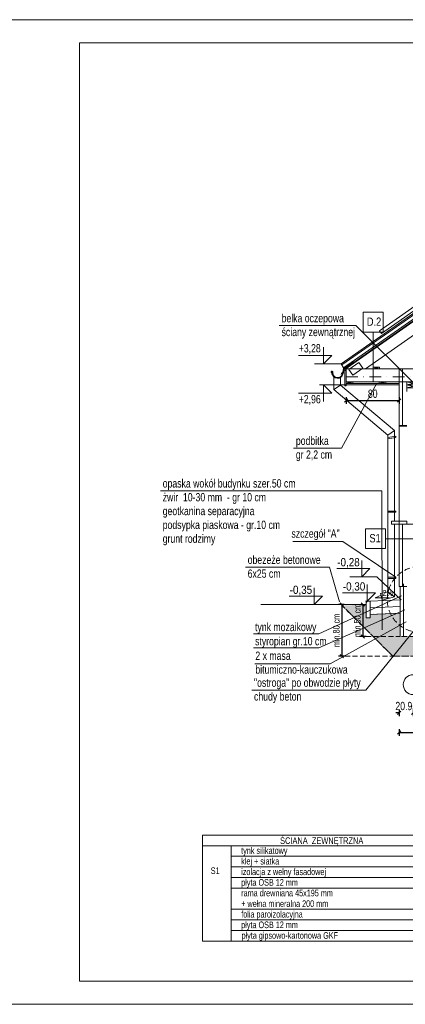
# Model space of a CAD drawing. Header units: inches. Extents: x 69729 to 77643, y -43505 to -36607.
# Tile 58 of 69: x 73478 to 74059, y -39050 to -37565. Entities that reach past the tile are written whole.
import ezdxf
from ezdxf.enums import TextEntityAlignment as Align

# ---------------------------------------------------------------- set-up
doc = ezdxf.new("R2010")
doc.units = ezdxf.units.IN
doc.header["$MEASUREMENT"] = 0
for name, pattern in [('DASHDOT', [1, 0.5, -0.25, 0, -0.25]), ('DASHED', [0.75, 0.5, -0.25]), ('HIDDEN', [0.375, 0.25, -0.125])]:
    doc.linetypes.add(name, pattern=pattern)
doc.layers.get('0').update_dxf_attribs({"lineweight": 0})
doc.layers.get('Defpoints').update_dxf_attribs({"lineweight": 0})
for name, color, linetype, lineweight in [('A--tabelka rysunku', 7, 'Continuous', 0), ('A--tabelka-opisy scian', 7, 'Continuous', 0), ('p--elewacja cienka', 251, 'Continuous', 0), ('p--fotowoltaika', 1, 'Continuous', 0), ('p--koty wyso-konstr', 1, 'Continuous', 9), ('p--koty wysok.', 141, 'Continuous', 0), ('p--ocieplenie-w.zew', 77, 'Continuous', 0), ('p--opisy konstrukcji', 64, 'Continuous', 0), ('p--osie konstr', 1, 'DASHDOT', 15), ('p--osie konstr.-NR', 1, 'DASHDOT', 15), ('p--przekrój szraf', 56, 'HIDDEN', 5), ('p--przekrój-cienki', 2, 'HIDDEN', 5), ('p--przekrój-drew', 3, 'Continuous', 20), ('p--przekrój-okna', 131, 'Continuous', 0), ('p--spadki terenu', 141, 'Continuous', 0), ('p--symbole ścian', 53, 'Continuous', 0), ('p--wiązar dachowy', 3, 'Continuous', 0), ('p--wymiary-1-50', 5, 'Continuous', 0)]:
    doc.layers.add(name, color=color, linetype=linetype, lineweight=lineweight)
doc.styles.add('1-50', font='arial.ttf', dxfattribs={"width": 0.75, "height": 12.5})
doc.styles.add('1-50m', font='arial.ttf', dxfattribs={"width": 0.75, "height": 10})
doc.styles.get("Standard").update_dxf_attribs({"font": 'arial.ttf', "width": 0.75})
doc.styles.add('STYL-1', font='arial.ttf', dxfattribs={"width": 0.75})
doc.linetypes.add('BATTING', pattern='A,0.0001,-0.1,[134,ltypeshp.shx,S=0.1,R=0,X=-0.1,Y=0],-0.2,[134,ltypeshp.shx,S=0.1,R=180,X=0.1,Y=0],-0.1', length=0.4001)
doc.linetypes.add('LINIA17', pattern='A,1e-05,[146,RODZLIN.shx,S=0.03819,R=0,X=0,Y=-0.13482],-1.52796', length=1.52797)
doc.linetypes.add('Teren', pattern='A,1e-06,[1,GRUNT.shx,S=0.01,R=0,X=-0.0001,Y=0],-2', length=2.000001)
doc.dimstyles.new('1-50', dxfattribs={"dimtxt": 12.5, "dimasz": 5, "dimexe": 5, "dimexo": 5, "dimgap": 0.09, "dimtad": 0, "dimdsep": 46, "dimtxsty": '1-50', "dimblk": 'OBLIQUE', "dimcen": 0.09, "dimadec": 0, "dimazin": 0, "dimtfac": 1, "dimtdec": 4, "dimtix": 1, "dimtofl": 0, "dimtmove": 2, "dimatfit": 3, "dimldrblk": 'OBLIQUE', "dimfxl": 5, "dimfxlon": 1, "dimtvp": 0.8, "dimtolj": 1, "dimtzin": 0, "dimarcsym": 0})

# ---------------------------------------------------------------- blocks, each defined once
blk = doc.blocks.new('kota wykoń')
for p, q in [((0, 25), (0, 0)), ((0, 0), (-12.5, 12.5)), ((-12.5, 12.5), (37.5, 12.5))]:
    blk.add_line(p, q)
at = {"lineweight": 0}
blk.add_line((-2.5, 0), (2.5, 0), dxfattribs=at)
blk = doc.blocks.new('rynna-45')
for p, q in [((-12, -12.4), (-12, -20.3)), ((-1.4, -1.3), (-11.8, -11.7)), ((-11.3, -20.3), (-11.3, -12.4)), ((-0.9, -1.8), (-1.4, -1.3)), ((-27.4, -21.8), (-28, -22))]:
    blk.add_line(p, q)
blk.add_lwpolyline([(-9.9, -13.4), (1.8, -1.8), (0, 0), (-1.3, -1.3), (-0.9, -1.8), (-11.2, -12.1)], close=True)
for points in [[(-26, -23.5), (-26.7, -22), (-27.3, -19.9, 0.048174), (-27.4, -19.8, 0.04778), (-27.6, -19.6, 0.061445), (-27.9, -19.5, 0.046774), (-28.2, -19.5, 0.062395), (-28.6, -19.5, 0.054375), (-28.9, -19.6, 0.084239), (-29.2, -19.8, 0.085036), (-29.4, -20.1, 0.101297), (-29.5, -20.4, 0.076993), (-29.5, -20.9, 0.05766), (-29.3, -21.3, 0.100713), (-29.2, -21.5, 0.059375), (-28.9, -21.7, 0.062153), (-28.6, -21.8, 0.022296), (-28.3, -21.9, 0.087626), (-27.2, -24.6, 0.087626)], [(-27.4, -20.3, 0.064523), (-27.4, -20.1, 0.095497), (-27.4, -20, 0.048174), (-27.6, -19.9, 0.04778), (-27.7, -19.8, 0.061445), (-27.9, -19.7, 0.046774), (-28.2, -19.7, 0.062395), (-28.5, -19.7, 0.054375), (-28.8, -19.8, 0.084239), (-29.1, -20, 0.085036), (-29.2, -20.2, 0.101297), (-29.3, -20.5, 0.076993), (-29.3, -20.9, 0.05766), (-29.2, -21.2, 0.100713), (-29, -21.4, 0.059375), (-28.8, -21.5, 0.062153), (-28.6, -21.6, 0.022296), (-28.2, -21.7, 0.044622), (-28.1, -21.7, 0.01753), (-27.8, -21.7, 0.028001), (-27.7, -21.6, 0.010456), (-27.6, -21.6, 0.061145), (-27.6, -21.6, 0.070187), (-27.6, -21.6, 0.023834), (-27.6, -21.6, 0.045803), (-27.5, -21.5, 0.11654), (-27.5, -21.5, 0.003679), (-27.5, -21.5, 0.000362), (-27.5, -21.3, 0.000966), (-27.5, -21.3, 0.000732), (-27.5, -21.1)], [(-13.8, -21.8, -0.126579), (-13, -18.9, -0.092779), (-12.7, -18.6, -0.008851), (-12.6, -18.5, -0.06923), (-12.5, -18.5, -0.078464), (-12.4, -18.5, -0.069961), (-12.3, -18.5, -0.062579), (-12.2, -18.6, -0.09361), (-12.1, -18.7, -0.080703), (-12.1, -18.8, -0.004766), (-12.1, -18.8), (-12.1, -20.3, -0.072114), (-12.4, -22.5)], [(-12.2, -20.3, 0.010987), (-12.2, -19.9, 0.020209), (-12.2, -19.7, 0.003793), (-12.2, -19.2, 0.012684), (-12.2, -19, 0.02716), (-12.3, -18.8, 0.080703), (-12.3, -18.8, 0.09361), (-12.3, -18.7, 0.062579), (-12.4, -18.7, 0.069961), (-12.4, -18.7, 0.078464), (-12.5, -18.7, 0.06923), (-12.5, -18.7, 0.008851), (-12.6, -18.8, 0.092779), (-12.8, -19, 0.08666), (-13, -19.3)]]:
    blk.add_lwpolyline(points, format="xyb")
for centre, radius, start, end in [((-10.8, -12.4), 1.2, 115, 180), ((-10.8, -12.4), 0.5, 115, 180), ((-19.8, -20.1), 8.5, 193.0316, 358.3836), ((-19.8, -20.1), 7.8, 193.0326, 358.2372), ((-19.8, -20.1), 7.6, 181.7628, 358.2372)]:
    blk.add_arc(centre, radius, start, end)
blk = doc.blocks.new('_OBLIQUE')
at = {"color": 0, "linetype": 'ByBlock', "lineweight": -2}
for p, q in [((-0.5, -0.5), (0.5, 0.5)), ((0, 0), (0, 0))]:
    blk.add_line(p, q, dxfattribs=at)
blk = doc.blocks.new('*D25')
at = {"layer": 'Defpoints', "color": 0}
for p in [(74385.9, -37820.9), (74141.9, -38031.6), (73975.7, -38095.7), (73993.5, -38095.7), (74394.9, -38095.7)]:
    blk.add_point(p, dxfattribs=at)
at = {"layer": 'p--wymiary-1-50', "color": 0, "lineweight": -2}
for start, end in [(15.7529, 35), (0, 9.1805)]:
    blk.add_arc((73993.5, -38095.7), 161.7, start, end, dxfattribs=at)
at = {"layer": 'p--wymiary-1-50', "color": 0, "lineweight": -2, "xscale": 5, "yscale": 5, "zscale": 5}
for p, rotation in [((74125.9, -38002.9), 125.0000000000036), ((74155.2, -38095.7), 270)]:
    blk.add_blockref('_OBLIQUE', p, dxfattribs=dict(at, rotation=rotation))
at = {"layer": 'p--wymiary-1-50', "color": 0, "linetype": 'Continuous', "ltscale": 12, "insert": (74151.3, -38060.8), "char_height": 12.5, "attachment_point": 5, "rotation": 282.4667, "style": '1-50'}
blk.add_mtext('\\A1;35%%d', dxfattribs=at)
blk = doc.blocks.new('*D145')
at = {"layer": 'Defpoints', "color": 0}
for p in [(73969.7, -38117), (74049.7, -38117), (74049.7, -38139)]:
    blk.add_point(p, dxfattribs=at)
at = {"layer": 'p--wymiary-1-50', "color": 0, "lineweight": -2}
for p, q in [((73969.7, -38134), (73969.7, -38144)), ((74049.7, -38134), (74049.7, -38144)), ((73969.7, -38139), (74049.7, -38139))]:
    blk.add_line(p, q, dxfattribs=at)
at = {"layer": 'p--wymiary-1-50', "color": 0, "lineweight": -2, "xscale": 5, "yscale": 5, "zscale": 5, "rotation": 180}
blk.add_blockref('_OBLIQUE', (73969.7, -38139), dxfattribs=at)
at = {"layer": 'p--wymiary-1-50', "color": 0, "lineweight": -2, "xscale": 5, "yscale": 5, "zscale": 5}
blk.add_blockref('_OBLIQUE', (74049.7, -38139), dxfattribs=at)
at = {"layer": 'p--wymiary-1-50', "color": 0, "linetype": 'Continuous', "ltscale": 12, "insert": (74009.7, -38128.8), "char_height": 12.5, "attachment_point": 5, "style": '1-50'}
blk.add_mtext('\\A1;80', dxfattribs=at)
blk = doc.blocks.new('*D254')
at = {"layer": 'Defpoints', "color": 0}
for p in [(74049.7, -38393.6), (74734.1, -38393.6), (74734.1, -38639.7)]:
    blk.add_point(p, dxfattribs=at)
at = {"layer": 'p--wymiary-1-50', "color": 0, "lineweight": -2}
for p, q in [((74049.7, -38634.7), (74049.7, -38644.7)), ((74049.7, -38639.7), (74734.1, -38639.7)), ((74734.1, -38634.7), (74734.1, -38644.7))]:
    blk.add_line(p, q, dxfattribs=at)
at = {"layer": 'p--wymiary-1-50', "color": 0, "lineweight": -2, "xscale": 5, "yscale": 5, "zscale": 5, "rotation": 180}
blk.add_blockref('_OBLIQUE', (74049.7, -38639.7), dxfattribs=at)
at = {"layer": 'p--wymiary-1-50', "color": 0, "lineweight": -2, "xscale": 5, "yscale": 5, "zscale": 5}
blk.add_blockref('_OBLIQUE', (74734.1, -38639.7), dxfattribs=at)
at = {"layer": 'p--wymiary-1-50', "color": 0, "linetype": 'Continuous', "ltscale": 12, "insert": (74391.9, -38629.4), "char_height": 12.5, "attachment_point": 5, "style": '1-50'}
blk.add_mtext('\\A1;684.4', dxfattribs=at)
blk = doc.blocks.new('*D255')
at = {"layer": 'Defpoints', "color": 0}
for p in [(74049.7, -38390.5), (74070.6, -38390.5), (74070.6, -38610)]:
    blk.add_point(p, dxfattribs=at)
at = {"layer": 'p--wymiary-1-50', "color": 0, "lineweight": -2}
for p, q in [((74049.7, -38610), (74044.7, -38610)), ((74049.7, -38605), (74049.7, -38615)), ((74070.6, -38605), (74070.6, -38615)), ((74070.6, -38610), (74075.6, -38610))]:
    blk.add_line(p, q, dxfattribs=at)
at = {"layer": 'p--wymiary-1-50', "color": 0, "lineweight": -2, "xscale": 5, "yscale": 5, "zscale": 5}
blk.add_blockref('_OBLIQUE', (74049.7, -38610), dxfattribs=at)
at = {"layer": 'p--wymiary-1-50', "color": 0, "lineweight": -2, "xscale": 5, "yscale": 5, "zscale": 5, "rotation": 180}
blk.add_blockref('_OBLIQUE', (74070.6, -38610), dxfattribs=at)
at = {"layer": 'p--wymiary-1-50', "color": 0, "linetype": 'Continuous', "ltscale": 12, "insert": (74060.2, -38599.8), "char_height": 12.5, "attachment_point": 5, "style": '1-50'}
blk.add_mtext('\\A1;20.95', dxfattribs=at)
blk = doc.blocks.new('wiązar')
at = {"linetype": 'DASHED'}
blk.add_line((221.2, 21.5), (421.3, 21.5), dxfattribs=at)
for p, q in [((-9.8, 0), (-9.8, -4.5)), ((9.8, 0), (-9.8, 0)), ((-9.8, 0), (9.8, -4.5)), ((-9.8, -4.5), (9.8, 0)), ((-9.8, 0), (9.8, 0)), ((9.8, -4.5), (9.8, 0)), ((632.8, 0), (632.8, -4.5)), ((652.2, 0), (632.8, 0)), ((632.8, 0), (652.2, -4.5)), ((632.8, -4.5), (652.2, 0)), ((632.8, 0), (652.2, 0)), ((652.2, -4.5), (652.2, 0)), ((-9.8, -4.5), (9.8, -4.5)), ((-9.8, -4.5), (-9.8, -14.5)), ((-9.8, -4.5), (-9.8, -9)), ((9.8, -4.5), (-9.8, -4.5)), ((-9.8, -4.5), (9.8, -9)), ((-9.8, -9), (9.8, -4.5)), ((-9.8, -4.5), (9.8, -4.5)), ((-9.8, -9), (9.8, -9)), ((9.8, -4.5), (9.8, -14.5)), ((9.8, -9), (9.8, -4.5)), ((632.8, -4.5), (652.2, -4.5)), ((632.8, -4.5), (632.8, -14.5)), ((632.8, -4.5), (632.8, -9)), ((652.2, -4.5), (632.8, -4.5)), ((632.8, -4.5), (652.2, -9)), ((632.8, -9), (652.2, -4.5)), ((632.8, -4.5), (652.2, -4.5)), ((632.8, -9), (652.2, -9)), ((652.2, -4.5), (652.2, -14.5)), ((652.2, -9), (652.2, -4.5))]:
    blk.add_line(p, q)
at = {"linetype": 'DASHED', "ltscale": 0.5}
for p, q in [((512.2, 0), (512.2, -4.5)), ((531.7, 0), (512.2, 0)), ((512.2, 0), (531.7, -4.5)), ((512.2, -4.5), (531.7, 0)), ((512.2, 0), (531.7, 0)), ((531.7, -4.5), (531.7, 0)), ((512.2, -4.5), (531.7, -4.5)), ((531.7, -4.5), (512.2, -4.5)), ((512.2, -4.5), (531.7, -4.5))]:
    blk.add_line(p, q, dxfattribs=at)
for points in [[(-101, 20), (-101, 19.5), (-72, 19.5), (321.2, 294.9), (321.2, 315.6)], [(321.2, 315.6), (321.2, 294.9), (714.5, 19.5), (743.4, 19.5), (743.4, 20)], [(221.2, 224.8), (211.7, 218.2), (211.7, 19.5), (221.2, 19.5)], [(228, 229.6), (221.2, 224.8), (221.2, 220.1), (421.3, 220.1), (421.3, 224.8), (414.5, 229.6)], [(430.8, 218.2), (421.3, 224.8), (421.3, 19.5), (430.8, 19.5)], [(533.1, 155.7), (536.8, 153.1), (542.3, 160.9), (538.6, 163.5)], [(211.7, 113.8), (211.7, 123.8), (209.2, 123.8), (209.2, 113.8)], [(211.7, 113.8), (211.7, 123.8), (209.2, 113.8), (209.2, 123.8)], [(430.8, 113.8), (430.8, 123.8), (433.3, 123.8), (433.3, 113.8)], [(430.8, 113.8), (430.8, 123.8), (433.3, 113.8), (433.3, 123.8)], [(53.4, 101.9), (53.4, 107.4), (43.9, 100.7), (43.9, 19.5), (53.4, 19.5)], [(589.1, 101.9), (589.1, 107.4), (598.6, 100.7), (598.6, 19.5), (589.1, 19.5)], [(103.6, 84.9), (94.9, 89.8), (96.1, 92), (104.8, 87.1)], [(103.6, 84.9), (94.9, 89.8), (104.8, 87.1), (96.1, 92)], [(538.9, 84.9), (547.6, 89.8), (546.4, 92), (537.7, 87.1)], [(538.9, 84.9), (547.6, 89.8), (537.7, 87.1), (546.4, 92)], [(422, 0), (422, 19.5), (-101, 19.5), (-101, 0)], [(-50.5, 19.5), (-60.5, 19.5), (-60.5, 22), (-50.5, 22)], [(-50.5, 19.5), (-60.5, 19.5), (-50.5, 22), (-60.5, 22)], [(63.4, 19.5), (53.4, 19.5), (53.4, 22), (63.4, 22)], [(63.4, 19.5), (53.4, 19.5), (63.4, 22), (53.4, 22)], [(180.6, 19.5), (170.6, 19.5), (170.6, 22), (180.6, 22)], [(180.6, 19.5), (170.6, 19.5), (180.6, 22), (170.6, 22)], [(743.4, 0), (743.4, 19.5), (422, 19.5), (422, 0)], [(461.9, 19.5), (471.9, 19.5), (471.9, 22), (461.9, 22)], [(461.9, 19.5), (471.9, 19.5), (461.9, 22), (471.9, 22)], [(579.1, 19.5), (589.1, 19.5), (589.1, 22), (579.1, 22)], [(579.1, 19.5), (589.1, 19.5), (579.1, 22), (589.1, 22)], [(693, 19.5), (703, 19.5), (703, 22), (693, 22)], [(693, 19.5), (703, 19.5), (693, 22), (703, 22)], [(-91, -2.5), (-101, -2.5), (-101, 0), (-91, 0)], [(-91, -2.5), (-101, -2.5), (-91, 0), (-101, 0)], [(-51, -2.5), (-41, -2.5), (-41, 0), (-51, 0)], [(-51, -2.5), (-41, -2.5), (-51, 0), (-41, 0)], [(116.2, -2.5), (126.2, -2.5), (126.2, 0), (116.2, 0)], [(116.2, -2.5), (126.2, -2.5), (116.2, 0), (126.2, 0)], [(316.2, -2.5), (326.2, -2.5), (326.2, 0), (316.2, 0)], [(316.2, -2.5), (326.2, -2.5), (316.2, 0), (326.2, 0)], [(526.2, -2.5), (516.2, -2.5), (516.2, 0), (526.2, 0)], [(526.2, -2.5), (516.2, -2.5), (526.2, 0), (516.2, 0)], [(693.4, -2.5), (683.4, -2.5), (683.4, 0), (693.4, 0)], [(693.4, -2.5), (683.4, -2.5), (693.4, 0), (683.4, 0)], [(743.4, -2.5), (733.4, -2.5), (733.4, 0), (743.4, 0)], [(743.4, -2.5), (733.4, -2.5), (743.4, 0), (733.4, 0)]]:
    blk.add_lwpolyline(points, close=True)
at = {"lineweight": 0}
for points in [[(314.1, 300), (328.4, 300), (328.4, 310.5), (314.1, 310.5)], [(216.8, 215.8), (228.5, 224), (222.5, 232.6), (210.8, 224.4)], [(431.7, 224.4), (420, 232.6), (414, 224), (425.7, 215.8)], [(52.8, 114.9), (41.1, 106.7), (47.1, 98.1), (58.8, 106.3)], [(589.7, 114.9), (601.4, 106.7), (595.4, 98.1), (583.7, 106.3)], [(-91, 9.9), (-75.9, 20.5), (-82, 29.1), (-97, 18.5)], [(52.5, 12.4), (52.5, 26.6), (44.9, 26.6), (44.9, 12.4)], [(219.8, 23.5), (205.5, 23.5), (205.5, 13), (219.8, 13)], [(406.6, 0.6), (437.4, 0.6), (437.4, 25.4), (406.6, 25.4)], [(590, 12.4), (590, 26.6), (597.6, 26.6), (597.6, 12.4)], [(739.5, 18.5), (724.5, 29.1), (718.4, 20.5), (733.5, 9.9)]]:
    blk.add_lwpolyline(points, close=True, dxfattribs=at)
for points in [[(53.4, 101.9), (201.9, 19.5), (211.7, 19.5), (211.7, 24.9), (57.8, 110.4)], [(589.1, 101.9), (440.6, 19.5), (430.8, 19.5), (430.8, 24.9), (584.7, 110.4)]]:
    blk.add_lwpolyline(points)
blk = doc.blocks.new('*D754')
at = {"color": 0, "linetype": 'Continuous', "lineweight": -2, "ltscale": 12}
for p, q in [((73966.7, -38446.7), (73958.1, -38446.7)), ((73963.1, -38446.7), (73963.1, -38524.7)), ((73968.1, -38524.7), (73958.1, -38524.7))]:
    blk.add_line(p, q, dxfattribs=at)
at = {"layer": 'Defpoints', "color": 0}
for p in [(73971.7, -38446.7), (73963.1, -38524.7), (74022.9, -38524.7)]:
    blk.add_point(p, dxfattribs=at)
at = {"color": 0, "lineweight": -2, "xscale": 5, "yscale": 5, "zscale": 5}
for p, rotation in [((73963.1, -38446.7), 90), ((73963.1, -38524.7), 270)]:
    blk.add_blockref('_OBLIQUE', p, dxfattribs=dict(at, rotation=rotation))
at = {"color": 0, "linetype": 'Continuous', "ltscale": 12, "insert": (73954.9, -38485.7), "char_height": 10, "attachment_point": 5, "rotation": 90, "style": '1-50m'}
blk.add_mtext('\\A1;min.80 cm', dxfattribs=at)
blk = doc.blocks.new('*D756')
at = {"color": 0, "linetype": 'Continuous', "lineweight": -2, "ltscale": 12}
for p, q in [((73989.6, -38446.7), (73999.6, -38446.7)), ((73994.6, -38446.7), (73994.6, -38494.7)), ((73999.6, -38494.7), (73989.6, -38494.7))]:
    blk.add_line(p, q, dxfattribs=at)
at = {"layer": 'Defpoints', "color": 0}
for p in [(73961.7, -38446.7), (73994.6, -38494.7), (74013, -38494.7)]:
    blk.add_point(p, dxfattribs=at)
at = {"color": 0, "lineweight": -2, "xscale": 5, "yscale": 5, "zscale": 5}
for p, rotation in [((73994.6, -38446.7), 90), ((73994.6, -38494.7), 270)]:
    blk.add_blockref('_OBLIQUE', p, dxfattribs=dict(at, rotation=rotation))
at = {"color": 0, "linetype": 'Continuous', "ltscale": 12, "insert": (73986.5, -38470.7), "char_height": 10, "attachment_point": 5, "rotation": 90, "style": '1-50m'}
blk.add_mtext('\\A1;min.50 cm', dxfattribs=at)

msp = doc.modelspace()

# ---------------------------------------------------------------- hatches: boundary and pattern name
at = {"linetype": 'Continuous', "lineweight": 5}
h = msp.add_hatch(dxfattribs=at)
h.set_pattern_fill('02-TYNK ZAPRAWA', color=251, scale=10, style=0)
h.set_pattern_definition([(10, (24835.61, -21833.024), (-0.285407, 30.412473), [0, -10]), (12, (24838.61, -21838.024), (-3.302908, 29.968163), [0, -10]), (357, (24831.61, -21840.024), (6.563226, 29.697206), [0, -15]), (278, (24832.61, -21838.524), (41.559146, -8.29683), [0, -5]), (23, (24831.61, -21839.524), (6.688163, 35.429768), [0, -8]), (58, (24829.61, -21842.024), (37.630472, -5.826453), [0, -6]), (79, (24829.61, -21836.024), (-36.947797, 14.31294), [0, -9]), (40, (24835.61, -21833.024), (-28.30916, 41.51616), [0, -10]), (92, (24838.61, -21838.024), (-40.080332, 1.602193), [0, -10]), (317, (24831.61, -21840.024), (51.39665, 47.78477), [0, -15]), (348, (24832.61, -21838.524), (19.931417, 26.433664), [0, -5]), (63, (24831.61, -21839.524), (-16.75938, 30.985855), [0, -9]), (6, (24829.6103, -21842.024), (15.492735, -3.9019435), [0, -6]), (138, (24829.61, -21836.024), (-37.989413, -31.73018), [0, -43]), (82, (24835.61, -21833.024), (-29.012177, 9.126533), [1, -10]), (348, (24838.61, -21838.024), (9.171794, 28.720693), [1, -10]), (37, (24831.61, -21840.024), (-14.061273, 26.96814), [1, -15]), (258, (24832.61, -21838.524), (36.21514, -22.010534), [1, -5]), (103, (24831.61, -21839.524), (-33.730123, 12.73887), [1, -8]), (341, (24829.61, -21842.024), (2.787893, -37.976672), [1, -6]), (9, (24829.61, -21836.024), (0.812874, 39.614887), [1, -9]), (268, (24835.61, -21833.024), (49.795044, -6.74193), [1, -10]), (298, (24838.61, -21838.024), (36.726318, 16.13002), [1, -10]), (143, (24831.61, -21840.024), (-46.12023, -52.89541), [1, -15]), (112, (24832.61, -21838.524), (-33.060008, 1.742376), [1, -5]), (307, (24831.61, -21839.524), (35.19673, 1.479925), [1, -9]), (126, (24829.6103, -21842.024), (-4.3671853, 15.3680738), [1, -6]), (38, (24829.61, -21836.024), (-24.651337, 42.922157), [1, -43]), (82, (24835.71, -21833.024), (-29.012177, 9.126533), [1, -10]), (348, (24838.71, -21838.024), (9.171794, 28.720693), [1, -10]), (37, (24831.71, -21840.024), (-14.061273, 26.96814), [1, -15]), (258, (24832.71, -21838.524), (36.21514, -22.010534), [1, -5]), (103, (24831.71, -21839.524), (-33.730123, 12.73887), [1, -8]), (341, (24829.51, -21842.024), (2.787893, -37.976672), [1, -6]), (9, (24829.51, -21836.024), (0.812874, 39.614887), [1, -9]), (268, (24835.71, -21833.024), (49.795044, -6.74193), [1, -10]), (298, (24838.71, -21838.024), (36.726318, 16.13002), [1, -10]), (143, (24831.71, -21840.024), (-46.12023, -52.89541), [1, -15]), (112, (24832.71, -21838.524), (-33.060008, 1.742376), [1, -5]), (307, (24831.71, -21839.524), (35.19673, 1.479925), [1, -9]), (126, (24829.5103, -21842.024), (-4.3671853, 15.3680738), [1, -6]), (38, (24829.51, -21836.024), (-24.651337, 42.922157), [1, -43])])
h.paths.add_polyline_path([(73962.109, -38446.684), (74040.109, -38524.684), (74743.658, -38524.684), (74821.658, -38446.684), (74784.083, -38446.684), (74784.083, -38466.684), (74778.083, -38466.684), (74778.083, -38461.684), (74730.883, -38459.684), (74730.883, -38494.684), (74695.983, -38494.684), (74680.983, -38474.684), (74102.883, -38474.684), (74087.883, -38494.684), (74050.883, -38494.684), (74050.883, -38459.805), (74005.633, -38461.684), (74005.633, -38466.684), (73999.633, -38466.684), (73999.633, -38446.684), (73963.077, -38448.317)])

# ---------------------------------------------------------------- linework, layer by layer
at = {"linetype": 'HIDDEN', "ltscale": 30}
for p, q in [((73999.646, -38494.684), (74050.883, -38494.684)), ((73968.077, -38524.684), (74050.883, -38524.684))]:
    msp.add_line(p, q, dxfattribs=at)
at = {"linetype": 'Continuous', "ltscale": 12}
msp.add_lwpolyline([(73889.173, -38351.471), (73964.621, -38351.471), (74044.533, -38405.599)], dxfattribs=at)
at = {"linetype": 'HIDDEN', "lineweight": 0, "ltscale": 35}
msp.add_circle((74081.383, -38438.94), 49.788, dxfattribs=at)
at = {"layer": 'A--tabelka rysunku', "linetype": 'Continuous'}
for points in [[(73442.65, -39049.605), (75542.65, -39049.605), (75542.65, -37564.605), (73442.65, -37564.605)], [(73442.65, -39049.605), (75542.65, -39049.605), (75542.65, -37564.605), (73442.65, -37564.605)], [(73567.65, -39014.605), (75507.65, -39014.605), (75507.65, -37599.605), (73567.65, -37599.605)]]:
    msp.add_lwpolyline(points, close=True, dxfattribs=at)
at = {"layer": 'A--tabelka-opisy scian', "lineweight": 5}
for p, q in [((74153.346, -38794.359), (73753.346, -38794.359)), ((74153.346, -38794.359), (73753.346, -38794.359)), ((73753.346, -38954.359), (73753.346, -38794.359)), ((74153.346, -38810.359), (73753.346, -38810.359)), ((73796.217, -38954.359), (73796.217, -38810.359)), ((74153.346, -38826.359), (73796.217, -38826.359)), ((74153.346, -38842.359), (73796.217, -38842.359)), ((74153.346, -38858.359), (73796.217, -38858.359)), ((74153.346, -38874.359), (73796.217, -38874.359)), ((74153.346, -38906.359), (73796.217, -38906.359)), ((74153.346, -38922.359), (73796.217, -38922.359)), ((74153.346, -38938.359), (73796.217, -38938.359)), ((74153.346, -38954.359), (73753.346, -38954.359))]:
    msp.add_line(p, q, dxfattribs=at)
at = {"layer": 'p--elewacja cienka', "lineweight": 5}
for p, q in [((73951.147, -38122.405), (73951.147, -38103.356)), ((73961.147, -38115.646), (73961.147, -38104.222)), ((73961.147, -38115.646), (73951.147, -38122.405)), ((74042.533, -38184.217), (73961.147, -38115.646)), ((74032.533, -38190.976), (73951.147, -38122.405)), ((74049.683, -38177.684), (74049.683, -38325.684)), ((74032.533, -38190.976), (74042.533, -38184.217)), ((74032.533, -38427.305), (74032.533, -38190.976)), ((74042.533, -38320.684), (74042.533, -38184.217)), ((74042.533, -38434.978), (74042.533, -38325.684)), ((74032.533, -38427.305), (74021.563, -38430.245)), ((74021.563, -38430.245), (74024.151, -38439.904)), ((74032.533, -38427.305), (74042.533, -38434.978)), ((74042.533, -38434.978), (74024.151, -38439.904))]:
    msp.add_line(p, q, dxfattribs=at)
for points in [[(74032.533, -38194.947), (74044.533, -38192.947), (74044.533, -38194.947), (74032.533, -38196.947)], [(74032.533, -38305.599), (74044.533, -38305.599), (74044.533, -38307.599), (74032.533, -38307.599)], [(74032.533, -38405.599), (74044.533, -38405.599), (74044.533, -38407.599), (74032.533, -38407.599)]]:
    msp.add_lwpolyline(points, close=True, dxfattribs=at)
at = {"layer": 'p--fotowoltaika', "linetype": 'Continuous', "ltscale": 35}
msp.add_lwpolyline([(74022.996, -38037.725), (74170.444, -37934.481), (74167.576, -37930.385), (74020.129, -38033.629)], close=True, dxfattribs=at)
at = {"layer": 'p--koty wyso-konstr'}
msp.add_line((74044.533, -38325.684), (74108.151, -38325.684), dxfattribs=at)
at = {"layer": 'p--koty wysok.'}
for p, q in [((73962.32, -38083.633), (73921.866, -38083.633)), ((73969.683, -38115.384), (73929.23, -38115.384))]:
    msp.add_line(p, q, dxfattribs=at)
at = {"layer": 'p--koty wysok.', "linetype": 'Continuous', "lineweight": 5}
for p, q in [((74015.711, -38405.063), (73975.361, -38405.063)), ((74052.758, -38439.684), (74015.711, -38405.063))]:
    msp.add_line(p, q, dxfattribs=at)
at = {"layer": 'p--ocieplenie-w.zew', "linetype": 'BATTING', "ltscale": 10}
for p, q in [((74054.683, -38176.434), (74054.683, -38091.184)), ((74054.683, -38325.684), (74054.683, -38419.684))]:
    msp.add_line(p, q, dxfattribs=at)
at = {"layer": 'p--opisy konstrukcji'}
for points in [[(73868.849, -38025.784), (73984.132, -38026.034), (74071.883, -38113.184)], [(73890.384, -38210.649), (73962.766, -38210.649), (74015.683, -38112.884)], [(73689.684, -38275.105), (74023.154, -38275.105), (74024.003, -38484.723)], [(73817.742, -38390.326), (73944.712, -38390.326), (73959.533, -38442.684)], [(73829.92, -38490.679), (73928.285, -38490.679), (74052.883, -38433.323)], [(73829.92, -38512.039), (73928.285, -38512.039), (74057.883, -38454.684)], [(73831.883, -38536.217), (73945.707, -38536.217), (74060.107, -38472.781)], [(73827.314, -38575.594), (73999.2, -38575.594), (74078.97, -38476.963)]]:
    msp.add_lwpolyline(points, dxfattribs=at)
at = {"layer": 'p--osie konstr', "linetype": 'DASHDOT', "ltscale": 35}
msp.add_line((73969.683, -38103.184), (74814.083, -38103.184), dxfattribs=at)
at = {"layer": 'p--osie konstr.-NR', "linetype": 'Continuous', "ltscale": 35}
msp.add_circle((74070.633, -38567.483), 15, dxfattribs=at)
at = {"layer": 'p--przekrój szraf', "linetype": 'HIDDEN', "ltscale": 35}
msp.add_lwpolyline([(74050.883, -38494.684), (74050.883, -38459.805), (74005.633, -38461.684), (74005.633, -38466.684), (73999.633, -38466.684), (73999.633, -38446.684), (73962.109, -38446.684), (74040.109, -38524.684), (74743.658, -38524.684), (74821.658, -38446.684), (74784.083, -38446.684), (74784.083, -38466.684), (74778.083, -38466.684), (74778.083, -38461.684), (74730.883, -38459.684), (74730.883, -38494.684), (74695.983, -38494.684), (74680.983, -38474.684), (74102.883, -38474.684), (74087.883, -38494.684)], close=True, dxfattribs=at)
msp.add_lwpolyline([(74090.109, -38524.684), (74040.109, -38524.684), (73962.109, -38446.684)], dxfattribs=at)
at = {"layer": 'p--przekrój-cienki', "linetype": 'Continuous', "ltscale": 35}
for p, q in [((73962.32, -38083.633), (74391.883, -37782.849)), ((73963.323, -38085.371), (74391.883, -37785.29)), ((73965.833, -38089.718), (74391.883, -37791.394)), ((73962.32, -38083.633), (73965.833, -38089.718)), ((73969.683, -38113.184), (74049.683, -38113.184)), ((73969.683, -38115.384), (74049.683, -38115.384)), ((74050.883, -38419.684), (74050.883, -38494.684)), ((74050.883, -38439.769), (74005.633, -38441.684)), ((74050.883, -38459.769), (74005.633, -38461.684)), ((74050.883, -38449.771), (74005.701, -38451.683)), ((74052.883, -38494.684), (74060.883, -38494.684))]:
    msp.add_line(p, q, dxfattribs=at)
at = {"layer": 'p--przekrój-cienki', "linetype": 'Teren', "ltscale": 35}
msp.add_line((73841.251, -38446.684), (73999.633, -38446.684), dxfattribs=at)
at = {"layer": 'p--przekrój-cienki', "linetype": 'Continuous', "ltscale": 35}
for points in [[(73967.483, -38093.559), (73969.683, -38093.559), (73969.683, -38116.884), (73967.483, -38116.884)], [(73999.633, -38466.684), (74005.633, -38466.684), (74005.633, -38441.684), (74001.633, -38441.684), (73999.633, -38443.684)]]:
    msp.add_lwpolyline(points, close=True, dxfattribs=at)
at = {"layer": 'p--przekrój-drew', "color": 7, "linetype": 'LINIA17', "lineweight": 0, "ltscale": 5}
msp.add_line((73966.837, -38091.457), (74391.883, -37793.836), dxfattribs=at)
at = {"layer": 'p--przekrój-drew', "ltscale": 35}
for p, q in [((73969.683, -38110.684), (73969.683, -38094.028)), ((74049.683, -38177.684), (74049.683, -38091.184)), ((73969.683, -38110.684), (74814.083, -38110.684)), ((74049.683, -38176.434), (74060.883, -38176.434)), ((74049.683, -38177.684), (74060.883, -38177.684)), ((74049.683, -38325.684), (74049.683, -38419.684)), ((74060.883, -38419.684), (74049.633, -38419.684))]:
    msp.add_line(p, q, dxfattribs=at)
at = {"layer": 'p--przekrój-drew', "color": 7, "linetype": 'BATTING', "lineweight": 0, "ltscale": 10}
msp.add_line((74055.883, -38415.237), (74055.883, -38494.684), dxfattribs=at)
at = {"layer": 'p--przekrój-okna', "linetype": 'Continuous', "lineweight": 5}
msp.add_lwpolyline([(74060.883, -38325.684), (74037.883, -38325.684), (74037.883, -38320.684), (74060.883, -38320.684)], close=True, dxfattribs=at)
at = {"layer": 'p--spadki terenu', "linetype": 'Continuous', "lineweight": 5}
msp.add_lwpolyline([(74034.279, -38436.468), (74013.261, -38436.468), (74022.488, -38432.752)], dxfattribs=at)
at = {"layer": 'p--symbole ścian', "lineweight": 9}
for p, q in [((74010.463, -38035.793), (74010.463, -38110.793)), ((74028.886, -38347.383), (74120.057, -38347.383))]:
    msp.add_line(p, q, dxfattribs=at)
for points in [[(73995.463, -38035.793), (74025.463, -38035.793), (74025.463, -38005.793), (73995.463, -38005.793)], [(73998.886, -38362.383), (74028.886, -38362.383), (74028.886, -38332.383), (73998.886, -38332.383)]]:
    msp.add_lwpolyline(points, close=True, dxfattribs=at)

# ---------------------------------------------------------------- block references
at = {"linetype": 'Continuous', "lineweight": 5, "rotation": 349.9999999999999}
msp.add_blockref('rynna-45', (73979.685, -38080.629), dxfattribs=at)
at = {"layer": 'p--koty wysok.', "xscale": -1}
for p in [(73935.414, -38083.633), (73993.036, -38405.063), (74001.463, -38441.684), (73921.379, -38446.696)]:
    msp.add_blockref('kota wykoń', p, dxfattribs=at)
at = {"layer": 'p--koty wysok.', "rotation": 180}
msp.add_blockref('kota wykoń', (73935.414, -38115.384), dxfattribs=at)
at = {"layer": 'p--wiązar dachowy'}
msp.add_blockref('wiązar', (74070.633, -38110.684), dxfattribs=at)

# ---------------------------------------------------------------- texts
at = {"color": 7, "lineweight": 0, "insert": (73923.455, -38341.47), "char_height": 14.28, "width": 272.41711, "attachment_point": 5, "style": '1-50'}
msp.add_mtext('{\\H0.8754x;szczegół "A"}', dxfattribs=at)
at = {"layer": 'A--tabelka-opisy scian', "lineweight": 5, "width": 0.8}
msp.add_text(' ŚCIANA  ZEWNĘTRZNA ', height=10, dxfattribs=at).set_placement((73866.992, -38797.81), align=Align.TOP_LEFT)
msp.add_text('S1', height=10, dxfattribs=at).set_placement((73772.269, -38843.126), align=Align.TOP_CENTER)
at = {"layer": 'A--tabelka-opisy scian', "lineweight": 5, "char_height": 10, "attachment_point": 1, "style": '1-50'}
for s, insert, width in [('\\pxql;tynk silikatowy', (73811.452, -38812.745), 132.87092), ('\\pxql;klej + siatka', (73811.452, -38828.745), 132.87092), ('\\pxql;izolacja z wełny fasadowej', (73811.452, -38844.745), 132.87092), ('\\pxql;płyta OSB 12 mm', (73811.452, -38860.745), 132.87092), ('\\pxql;rama drewniana 45x195 mm', (73811.452, -38876.745), 142.85293), ('\\pxql;+ wełna mineralna 200 mm', (73811.452, -38892.745), 142.85293), ('\\pxql;folia paroizolacyjna', (73811.452, -38908.745), 142.85293), ('\\pxql;płyta OSB 12 mm', (73811.452, -38924.745), 132.87092), ('\\pxql;płyta gipsowo-kartonowa GKF', (73811.946, -38940.758), 168.97359)]:
    msp.add_mtext(s, dxfattribs=dict(at, insert=insert, width=width))
at = {"layer": 'p--koty wysok.', "char_height": 12.5, "style": '1-50'}
for s, insert, width, attachment_point in [('+3,28', (73931.318, -38053.891), 155.56197, 3), ('+2,96', (73931.318, -38145.502), 155.56197, 9), ('{\\W0.85;-0,28}', (73990.034, -38376.534), 207.41597, 3), ('{\\W0.85;-0,30}', (73998.461, -38413.154), 207.41597, 3), ('{\\W0.85;-0,35}', (73918.378, -38418.166), 207.41597, 3)]:
    msp.add_mtext(s, dxfattribs=dict(at, insert=insert, width=width, attachment_point=attachment_point))
at = {"layer": 'p--opisy konstrukcji', "char_height": 12.5, "attachment_point": 1, "style": 'STYL-1'}
for s, insert, width in [('belka oczepowa ściany zewnątrznej', (73872.327, -38008.522), 130.72428), ('podbitka \\Pgr 2,2 cm', (73893.862, -38193.387), 130.72428), ('opaska wokół budynku szer.50 cm\\Pżwir  10-30 mm  - gr 10 cm\\Pgeotkanina separacyjna\\Ppodsypka piaskowa - gr.10 cm\\Pgrunt rodzimy', (73693.163, -38257.705), 320.25417), ('obezeże betonowe\\P6x25 cm', (73821.221, -38372.927), 177.1707), ('tynk mozaikowy', (73832.348, -38474.317), 145.63725), ('styropian gr.10 cm', (73832.348, -38495.678), 145.63725), ('2 x masa bitumiczno-kauczukowa', (73832.828, -38517.598), 147.01974), ('"ostroga" po obwodzie płyty\\Pchudy beton', (73830.792, -38558.195), 177.1707)]:
    msp.add_mtext(s, dxfattribs=dict(at, insert=insert, width=width))
at = {"layer": 'p--spadki terenu', "insert": (74040.43, -38424.664), "char_height": 9.375, "width": 155.56197, "attachment_point": 3, "style": '1-50'}
msp.add_mtext('{\\W0.85;2%}', dxfattribs=at)
at = {"layer": 'p--symbole ścian', "lineweight": 9, "width": 0.8}
for s, p in [('D.2', (74011.658, -38013.783)), ('S1', (74013.195, -38340.373))]:
    msp.add_text(s, height=12.5, dxfattribs=at).set_placement(p, align=Align.TOP_CENTER)

# ---------------------------------------------------------------- dimensions: what is measured, and where the dimension line sits
at = {"linetype": 'Continuous', "ltscale": 12}
for base, p1, p2, text, picture, middle in [((73963.077, -38524.684), (73971.676, -38446.684), (74022.926, -38524.684), 'min.80 cm', '*D754', (73954.909, -38485.684)), ((73994.646, -38494.684), (73961.741, -38446.684), (74012.991, -38494.684), 'min.50 cm', '*D756', (73986.478, -38470.684))]:
    dim = msp.add_linear_dim(base=base, p1=p1, p2=p2, angle=90, text=text, dimstyle='1-50', override={"dimtxt": 10, "dimtxsty": '1-50m'}, dxfattribs=at)
    dim.commit()
    dim.dimension.update_dxf_attribs({"geometry": picture, "text_midpoint": middle})
at = {"layer": 'p--wymiary-1-50'}
dim = msp.add_angular_dim_2l(base=(74141.928, -38031.645), line1=((73993.47, -38095.684), (74385.883, -37820.914)), line2=((73975.683, -38095.684), (74394.883, -38095.684)), dimstyle='1-50', override={"dimtxt": 12.5}, dxfattribs=at)
dim.commit()
dim.dimension.update_dxf_attribs({"geometry": '*D25', "text_midpoint": (74151.339, -38060.782), "dimtype": 162})
for base, p1, p2, picture, middle in [((74049.683, -38139.002), (73969.683, -38116.974), (74049.683, -38116.974), '*D145', (74009.683, -38128.792)), ((74070.633, -38609.963), (74049.683, -38390.517), (74070.633, -38390.517), '*D255', (74060.158, -38599.753)), ((74734.083, -38639.651), (74049.683, -38393.602), (74734.083, -38393.602), '*D254', (74391.883, -38629.441))]:
    dim = msp.add_linear_dim(base=base, p1=p1, p2=p2, dimstyle='1-50', override={"dimtxt": 12.5}, dxfattribs=at)
    dim.commit()
    dim.dimension.update_dxf_attribs({"geometry": picture, "text_midpoint": middle})

doc.saveas('drawing.dxf')
